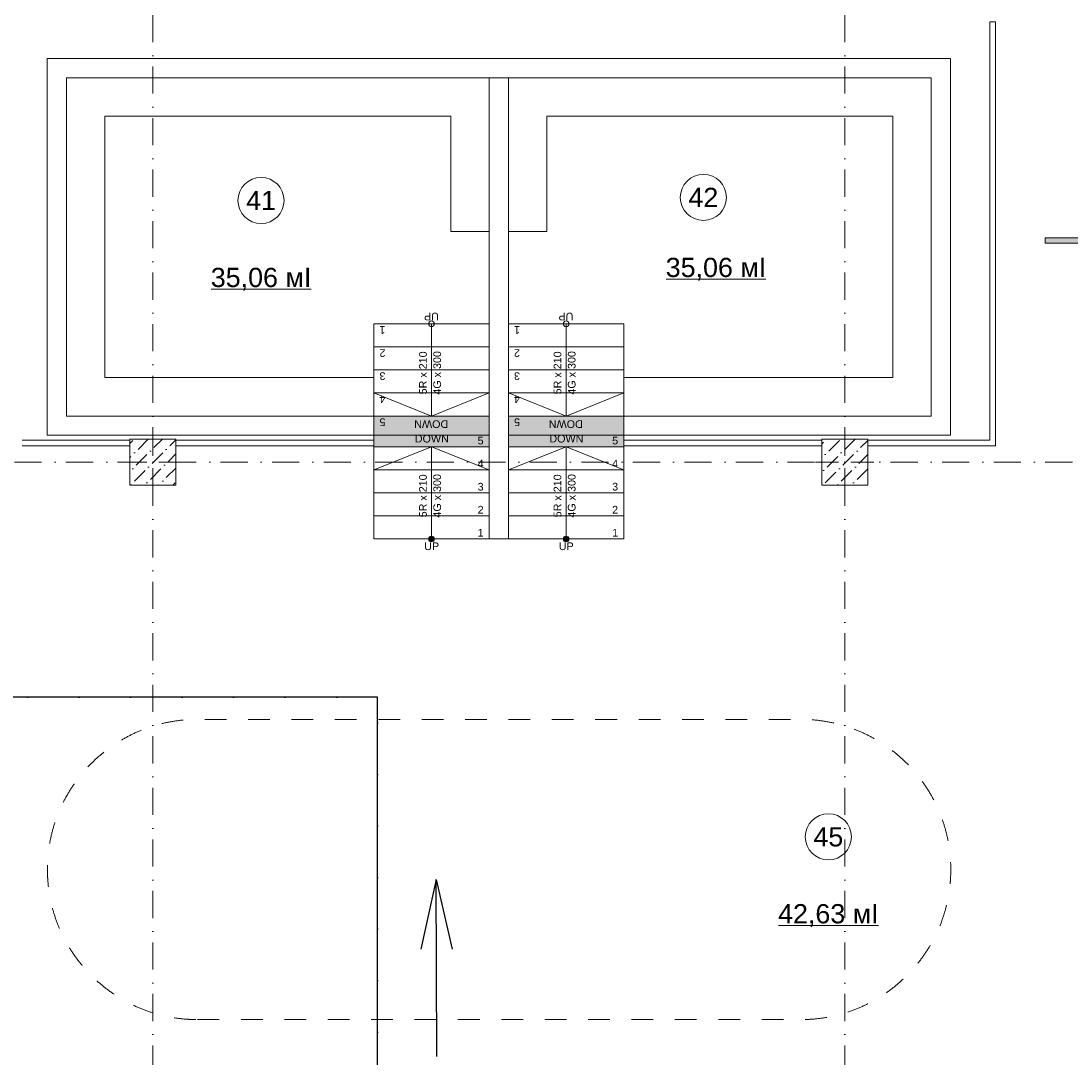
# Model space of a CAD drawing. Header units: millimetres. Extents: x -2890 to 117730, y -526 to 88572.
# Tile 29 of 65: x 30371 to 44029, y 54556 to 68036. Entities that reach past the tile are written whole.
import ezdxf

# ---------------------------------------------------------------- set-up
doc = ezdxf.new("R2010")
doc.units = ezdxf.units.MM
doc.header["$MEASUREMENT"] = 0
doc.set_wipeout_variables(frame=1)
for name, pattern in [('Wipeout_Contour', [1000, 0, -1000]), ('Штриховая', [564.444447, 282.222223, -282.222223]), ('Штрихпунктирная', [6.702778, 3.527778, -1.763889, 0, -1.411111])]:
    doc.linetypes.add(name, pattern=pattern)
for name, color, linetype in [('ВК_К1', 34, 'Continuous'), ('Конструктив - Колонны', 7, 'Continuous'), ('Конструктив - Лестницы в бассейны', 7, 'Continuous'), ('Конструктив - стены бассейнов жб нов', 7, 'Continuous'), ('Конструктив - Стены блок 100 нов', 7, 'Continuous'), ('Конструктив_Дно бассейна', 7, 'Continuous'), ('Маркер - Разрез бассейнов для макетов', 7, 'Continuous'), ('Маркер_Разрезы_Сечения уличных бань', 7, 'Continuous'), ('Элемент Модели - Зона', 7, 'Continuous'), ('Элемент Модели - Оси', 7, 'Continuous')]:
    doc.layers.add(name, color=color, linetype=linetype)
doc.styles.add('СГЕНЕРИР_СТИЛЬ_4', font='arial.ttf')
pattern_1 = [(45, (-30913.9, 8296), (-183.84776, 183.84776), [195, -65, 0, -65]), (45, (-30890.9, 8502.82), (-183.84776, 183.84776), [195, -65, 0, -65])]

msp = doc.modelspace()

# ---------------------------------------------------------------- hatches: boundary and pattern name
at = {"layer": 'Конструктив - Лестницы в бассейны', "linetype": 'Continuous', "lineweight": 20, "ltscale": 100}
for points in [[(35748.6, 61296, 1), (35673.6, 61296, 1)], [(37498.6, 61296, 1), (37423.6, 61296, 1)]]:
    msp.add_hatch(color=7, dxfattribs=at).paths.add_polyline_path(points)
at = {"layer": 'Маркер - Разрез бассейнов для макетов', "linetype": 'Continuous', "lineweight": 5, "ltscale": 100}
msp.add_hatch(color=7, dxfattribs=at).paths.add_polyline_path([(44691.2, 65214.8), (43691.2, 65214.8), (43691.2, 65144.8), (44691.2, 65144.8)])

# ---------------------------------------------------------------- linework, layer by layer
at = {"layer": 'ВК_К1', "ltscale": 100}
for p, q in [((35772.1, 56866.1), (35572.8, 55957.7)), ((35780, 54563.4), (35772.1, 56866.1)), ((35772.1, 56866.1), (35977.6, 55959.1))]:
    msp.add_line(p, q, dxfattribs=at)
at = {"layer": 'Конструктив - Лестницы в бассейны', "color": 7, "linetype": 'Continuous', "lineweight": 5, "ltscale": 100, "flags": 128}
for points in [[(35673.6, 64096, 1), (35748.6, 64096, 1)], [(37423.6, 64096, 1), (37498.6, 64096, 1)], [(35748.6, 61296, 1), (35673.6, 61296, 1)], [(37498.6, 61296, 1), (37423.6, 61296, 1)]]:
    msp.add_lwpolyline(points, format="xyb", close=True, dxfattribs=at)
at = {"layer": 'Конструктив_Дно бассейна', "color": 7, "linetype": 'Continuous', "lineweight": 15, "ltscale": 100, "flags": 128}
msp.add_lwpolyline([(42461.1, 62646), (42461.1, 67546), (30711.1, 67546), (30711.1, 62646)], close=True, dxfattribs=at)
at = {"layer": 'Маркер - Разрез бассейнов для макетов', "color": 7, "linetype": 'Continuous', "lineweight": 5, "ltscale": 100}
for p, q in [((43691.2, 65144.8), (43691.2, 65214.8)), ((43691.2, 65214.8), (44691.2, 65214.8)), ((44691.2, 65144.8), (43691.2, 65144.8))]:
    msp.add_line(p, q, dxfattribs=at)
at = {"layer": 'Маркер_Разрезы_Сечения уличных бань', "color": 7, "linetype": 'Continuous', "lineweight": 5, "ltscale": 100}
for p, q in [((34961.1, 64096), (34961.1, 63796)), ((35711.1, 64096), (35711.1, 63796)), ((37461.1, 64096), (37461.1, 63796)), ((38211.1, 63796), (38211.1, 64096)), ((34961.1, 63796), (34961.1, 63496)), ((35711.1, 63796), (35711.1, 63196)), ((37461.1, 63796), (37461.1, 63196)), ((38211.1, 63496), (38211.1, 63796)), ((34961.1, 63496), (34961.1, 63196)), ((38211.1, 63196), (38211.1, 63496)), ((35711.1, 63196), (35711.1, 62896)), ((37461.1, 63196), (37461.1, 62896)), ((36461.1, 62496), (34961.1, 62496)), ((34961.1, 62496), (34961.1, 61296)), ((36461.1, 62496), (34961.1, 62496)), ((34961.1, 62496), (34961.1, 62196)), ((35711.1, 62496), (34961.1, 62196)), ((35711.1, 62196), (35711.1, 62496)), ((36461.1, 62196), (35711.1, 62496)), ((36461.1, 61296), (36461.1, 62496)), ((36461.1, 62196), (36461.1, 62496)), ((38211.1, 62496), (36711.1, 62496)), ((36711.1, 62496), (36711.1, 61296)), ((38211.1, 62496), (36711.1, 62496)), ((36711.1, 62496), (36711.1, 62196)), ((37461.1, 62496), (36711.1, 62196)), ((37461.1, 62196), (37461.1, 62496)), ((38211.1, 62196), (37461.1, 62496)), ((38211.1, 61296), (38211.1, 62496)), ((38211.1, 62196), (38211.1, 62496)), ((36461.1, 62196), (34961.1, 62196)), ((34961.1, 62196), (34961.1, 61896)), ((34961.1, 62196), (36461.1, 62196)), ((35711.1, 61596), (35711.1, 62196)), ((36461.1, 61896), (36461.1, 62196)), ((38211.1, 62196), (36711.1, 62196)), ((36711.1, 62196), (36711.1, 61896)), ((36711.1, 62196), (38211.1, 62196)), ((37461.1, 61596), (37461.1, 62196)), ((38211.1, 61896), (38211.1, 62196)), ((36461.1, 61896), (34961.1, 61896)), ((34961.1, 61896), (34961.1, 61596)), ((34961.1, 61896), (36461.1, 61896)), ((36461.1, 61596), (36461.1, 61896)), ((38211.1, 61896), (36711.1, 61896)), ((36711.1, 61896), (36711.1, 61596)), ((36711.1, 61896), (38211.1, 61896)), ((38211.1, 61596), (38211.1, 61896)), ((36461.1, 61596), (34961.1, 61596)), ((34961.1, 61596), (34961.1, 61296)), ((34961.1, 61596), (36461.1, 61596)), ((35711.1, 61296), (35711.1, 61596)), ((36461.1, 61296), (36461.1, 61596)), ((38211.1, 61596), (36711.1, 61596)), ((36711.1, 61596), (36711.1, 61296)), ((36711.1, 61596), (38211.1, 61596)), ((37461.1, 61296), (37461.1, 61596)), ((38211.1, 61296), (38211.1, 61596)), ((34961.1, 61296), (36461.1, 61296)), ((34961.1, 61296), (36461.1, 61296)), ((36711.1, 61296), (38211.1, 61296)), ((36711.1, 61296), (38211.1, 61296))]:
    msp.add_line(p, q, dxfattribs=at)
at = {"layer": 'Элемент Модели - Зона', "color": 7, "linetype": 'Continuous', "lineweight": 0, "ltscale": 100}
for p, q in [((38760.9, 64677.2), (40061.5, 64677.2)), ((32843.3, 64546.7), (34143.9, 64546.7)), ((40222.4, 56267.8), (41523, 56267.8))]:
    msp.add_line(p, q, dxfattribs=at)
at = {"layer": 'Элемент Модели - Зона', "color": 7, "linetype": 'Continuous', "lineweight": 0, "ltscale": 100, "flags": 128}
for points in [[(33793.6, 65700.3, 1), (33193.6, 65700.3, 1)], [(39546.8, 65740.8, 1), (38946.8, 65740.8, 1)], [(41172.7, 57421.3, 1), (40572.7, 57421.3, 1)]]:
    msp.add_lwpolyline(points, format="xyb", close=True, dxfattribs=at)
at = {"layer": 'Элемент Модели - Зона', "color": 253, "linetype": 'Штриховая', "lineweight": 15, "flags": 128}
msp.add_lwpolyline([(32668.4, 55042.6), (40511.7, 55042.6, 1), (40511.7, 58949.4), (32668.4, 58949.4, 1)], format="xyb", close=True, dxfattribs=at)

# ---------------------------------------------------------------- texts
at = {"color": 7, "linetype": 'Continuous', "lineweight": 5, "ltscale": 100, "char_height": 100, "style": 'СГЕНЕРИР_СТИЛЬ_4'}
for s, insert, attachment_point, rotation in [('\\A1;UP', (35806.2, 64191.1), 4, 180), ('\\A1;UP', (37556.2, 64191.1), 4, 180), ('\\A1;1', (35112, 64015.3), 4, 180), ('\\A1;1', (36862, 64015.3), 4, 180), ('\\A1;2', (35112, 63715.3), 4, 180), ('\\A1;\\pt0,71;5R x 210{\\H0.66x;\\S^  ;\\S^  ;\\S^  ;}', (35678.4, 63496), 8, 90), ('\\A1;\\pt0,71;4G x 300{\\H0.66x;\\S^  ;\\S^  ;\\S^  ;}', (35733.9, 63496), 2, 90), ('\\A1;2', (36862, 63715.3), 4, 180), ('\\A1;\\pt0,71;5R x 210{\\H0.66x;\\S^  ;\\S^  ;\\S^  ;}', (37428.5, 63496), 8, 90), ('\\A1;\\pt0,71;4G x 300{\\H0.66x;\\S^  ;\\S^  ;\\S^  ;}', (37484, 63496), 2, 90), ('\\A1;3', (35112, 63416.1), 4, 180), ('\\A1;3', (36862, 63416.1), 4, 180), ('\\A1;4', (35112, 63115.3), 4, 180), ('\\A1;4', (36862, 63115.3), 4, 180), ('\\A1;5', (35112, 62816.1), 4, 180), ('\\A1;DOWN', (35928.2, 62791.1), 4, 180), ('\\A1;5', (36862, 62816.1), 4, 180), ('\\A1;DOWN', (37678.3, 62791.1), 4, 180), ('\\A1;\\pt0,71;5R x 210{\\H0.66x;\\S^  ;\\S^  ;\\S^  ;}', (35678.5, 61896), 8, 90), ('\\A1;\\pt0,71;4G x 300{\\H0.66x;\\S^  ;\\S^  ;\\S^  ;}', (35734, 61896), 2, 90), ('\\A1;\\pt0,71;5R x 210{\\H0.66x;\\S^  ;\\S^  ;\\S^  ;}', (37428.5, 61896), 8, 90), ('\\A1;\\pt0,71;4G x 300{\\H0.66x;\\S^  ;\\S^  ;\\S^  ;}', (37484, 61896), 2, 90)]:
    msp.add_mtext(s, dxfattribs=dict(at, insert=insert, attachment_point=attachment_point, rotation=rotation))
at = {"color": 7, "linetype": 'Continuous', "lineweight": 5, "ltscale": 100, "char_height": 100, "attachment_point": 4, "style": 'СГЕНЕРИР_СТИЛЬ_4'}
for s, insert in [('\\A1;DOWN', (35494, 62600.9)), ('\\A1;5', (36310.3, 62575.9)), ('\\A1;DOWN', (37244, 62600.9)), ('\\A1;5', (38060.3, 62575.9)), ('\\A1;4', (36310.3, 62276.7)), ('\\A1;4', (38060.3, 62276.7)), ('\\A1;3', (36310.3, 61975.8)), ('\\A1;3', (38060.3, 61975.8)), ('\\A1;2', (36310.3, 61676.7)), ('\\A1;2', (38060.3, 61676.7)), ('\\A1;1', (36310.3, 61376.7)), ('\\A1;1', (38060.3, 61376.7)), ('\\A1;UP', (35616.1, 61200.9)), ('\\A1;UP', (37366.1, 61200.9))]:
    msp.add_mtext(s, dxfattribs=dict(at, insert=insert))
at = {"layer": 'Элемент Модели - Зона', "color": 7, "linetype": 'Continuous', "lineweight": 0, "ltscale": 100, "char_height": 250, "attachment_point": 5, "style": 'СГЕНЕРИР_СТИЛЬ_4'}
for s, insert in [('\\A1;42', (39246.8, 65740.8)), ('\\A1;41', (33493.6, 65700.3)), ('\\A1;35,06 мІ', (39411.2, 64806.5)), ('\\A1;35,06 мІ', (33493.6, 64676)), ('\\A1;45', (40872.7, 57419.3)), ('\\A1;42,63 мІ', (40872.7, 56397.1))]:
    msp.add_mtext(s, dxfattribs=dict(at, insert=insert))

# ---------------------------------------------------------------- wipeouts: each hides what was drawn before it
at = {"color": 254, "linetype": 'Wipeout_Contour', "lineweight": 0, "ltscale": 100}
msp.add_wipeout([(42973.6, 62508.5), (43048.6, 62508.5), (42973.6, 62583.5)], dxfattribs=at).dxf.layer = 'Конструктив - Стены блок 100 нов'

# ---------------------------------------------------------------- next in the draw order: wipeouts: each hides what was drawn before it
for points, layer in [([(30961.1, 67296), (30711.1, 67546), (30711.1, 67296)], 'Конструктив - стены бассейнов жб нов'), ([(42211.1, 67296), (42461.1, 67296), (42461.1, 67546)], 'Конструктив - стены бассейнов жб нов'), ([(36461.1, 67296), (36461.1, 61296), (36711.1, 61296), (36711.1, 67296)], 'Конструктив - стены бассейнов жб нов'), ([(30961.1, 62896), (30711.1, 62646), (30961.1, 62646)], 'Конструктив - стены бассейнов жб нов'), ([(42211.1, 62646), (42461.1, 62646), (42211.1, 62896)], 'Конструктив - стены бассейнов жб нов'), ([(42973.6, 62583.5), (43048.6, 62508.5), (43048.6, 62583.5)], 'Конструктив - Стены блок 100 нов')]:
    msp.add_wipeout(points, dxfattribs=at).dxf.layer = layer

# ---------------------------------------------------------------- next in the draw order: linework, layer by layer
at = {"layer": 'Конструктив - стены бассейнов жб нов', "color": 7, "linetype": 'Continuous', "lineweight": 15, "ltscale": 100, "flags": 128}
for points in [[(36461.1, 67296), (36461.1, 61296)], [(36711.1, 67296), (36461.1, 67296)], [(36711.1, 61296), (36711.1, 67296)], [(36711.1, 61296), (36461.1, 61296)]]:
    msp.add_lwpolyline(points, dxfattribs=at)
at = {"layer": 'Маркер_Разрезы_Сечения уличных бань', "color": 7, "linetype": 'Continuous', "lineweight": 5, "ltscale": 100}
for p, q in [((36461.1, 64096), (34961.1, 64096)), ((36461.1, 64096), (34961.1, 64096)), ((36461.1, 62896), (36461.1, 64096)), ((36461.1, 63796), (36461.1, 64096)), ((38211.1, 64096), (36711.1, 64096)), ((36711.1, 64096), (36711.1, 62896)), ((38211.1, 64096), (36711.1, 64096)), ((36711.1, 64096), (36711.1, 63796)), ((34961.1, 63796), (36461.1, 63796)), ((36461.1, 63796), (34961.1, 63796)), ((36461.1, 63496), (36461.1, 63796)), ((36711.1, 63796), (38211.1, 63796)), ((38211.1, 63796), (36711.1, 63796)), ((36711.1, 63796), (36711.1, 63496)), ((34961.1, 63496), (36461.1, 63496)), ((36461.1, 63496), (34961.1, 63496)), ((36461.1, 63196), (36461.1, 63496)), ((36711.1, 63496), (38211.1, 63496)), ((38211.1, 63496), (36711.1, 63496)), ((36711.1, 63496), (36711.1, 63196)), ((34961.1, 63196), (36461.1, 63196)), ((36461.1, 63196), (34961.1, 63196)), ((35711.1, 62896), (36461.1, 63196)), ((36461.1, 62896), (36461.1, 63196)), ((36711.1, 63196), (38211.1, 63196)), ((38211.1, 63196), (36711.1, 63196)), ((36711.1, 63196), (36711.1, 62896)), ((36711.1, 63196), (37461.1, 62896))]:
    msp.add_line(p, q, dxfattribs=at)
at = {"layer": 'Элемент Модели - Оси', "color": 7, "linetype": 'Штрихпунктирная', "lineweight": 15, "ltscale": 100}
msp.add_line((3470.8, 62296), (114954, 62296), dxfattribs=at)

# ---------------------------------------------------------------- next in the draw order: wipeouts: each hides what was drawn before it
at = {"color": 254, "linetype": 'Wipeout_Contour', "lineweight": 0, "ltscale": 100}
for points, layer in [([(42211.1, 67296), (42461.1, 67546), (42211.1, 67546)], 'Конструктив - стены бассейнов жб нов'), ([(42211.1, 62896), (42461.1, 62646), (42461.1, 62896)], 'Конструктив - стены бассейнов жб нов'), ([(43048.6, 62583.5), (43048.6, 68026), (42973.6, 68026), (42973.6, 62583.5)], 'Конструктив - Стены блок 100 нов')]:
    msp.add_wipeout(points, dxfattribs=at).dxf.layer = layer

# ---------------------------------------------------------------- next in the draw order: linework, layer by layer
at = {"layer": 'Конструктив - стены бассейнов жб нов', "color": 7, "linetype": 'Continuous', "lineweight": 15, "ltscale": 100, "flags": 128}
for points in [[(42461.1, 67546), (42461.1, 67296)], [(42461.1, 62646), (42211.1, 62646)]]:
    msp.add_lwpolyline(points, dxfattribs=at)
at = {"layer": 'Конструктив - Стены блок 100 нов', "color": 7, "linetype": 'Continuous', "lineweight": 15, "ltscale": 100}
for p, q in [((42973.6, 68026), (42973.6, 62583.5)), ((43048.6, 62583.5), (43048.6, 68026)), ((43048.6, 62508.5), (43048.6, 62583.5))]:
    msp.add_line(p, q, dxfattribs=at)
at = {"layer": 'Конструктив - Стены блок 100 нов', "color": 7, "linetype": 'Continuous', "lineweight": 15, "ltscale": 100, "flags": 128}
msp.add_lwpolyline([(43048.6, 68026), (42973.6, 68026)], dxfattribs=at)

# ---------------------------------------------------------------- next in the draw order: wipeouts: each hides what was drawn before it
at = {"color": 254, "linetype": 'Wipeout_Contour', "lineweight": 0, "ltscale": 100}
msp.add_wipeout([(30961.1, 67296), (42211.1, 67296), (42211.1, 67546), (30961.1, 67546)], dxfattribs=at).dxf.layer = 'Конструктив - стены бассейнов жб нов'

# ---------------------------------------------------------------- next in the draw order: wipeouts: each hides what was drawn before it
msp.add_wipeout([(30961.1, 67546), (30711.1, 67546), (30961.1, 67296)], dxfattribs=at).dxf.layer = 'Конструктив - стены бассейнов жб нов'

# ---------------------------------------------------------------- next in the draw order: linework, layer by layer
at = {"layer": 'Конструктив - стены бассейнов жб нов', "color": 7, "linetype": 'Continuous', "lineweight": 15, "ltscale": 100, "flags": 128}
for points in [[(30711.1, 67546), (30711.1, 67296)], [(42461.1, 67546), (30711.1, 67546)], [(30961.1, 67296), (42211.1, 67296)]]:
    msp.add_lwpolyline(points, dxfattribs=at)

# ---------------------------------------------------------------- next in the draw order: wipeouts: each hides what was drawn before it
at = {"color": 254, "linetype": 'Wipeout_Contour', "lineweight": 0, "ltscale": 100}
for points in [[(30961.1, 62896), (30961.1, 67296), (30711.1, 67296), (30711.1, 62896)], [(42211.1, 67296), (42211.1, 62896), (42461.1, 62896), (42461.1, 67296)]]:
    msp.add_wipeout(points, dxfattribs=at).dxf.layer = 'Конструктив - стены бассейнов жб нов'

# ---------------------------------------------------------------- next in the draw order: linework, layer by layer
at = {"layer": 'Конструктив - стены бассейнов жб нов', "color": 7, "linetype": 'Continuous', "lineweight": 15, "ltscale": 100, "flags": 128}
for points in [[(42211.1, 67296), (42211.1, 62896)], [(42461.1, 62646), (42461.1, 67296)]]:
    msp.add_lwpolyline(points, dxfattribs=at)

# ---------------------------------------------------------------- next in the draw order: wipeouts: each hides what was drawn before it
at = {"color": 254, "linetype": 'Wipeout_Contour', "lineweight": 0, "ltscale": 100}
msp.add_wipeout([(30711.1, 62896), (30711.1, 62646), (30961.1, 62896)], dxfattribs=at).dxf.layer = 'Конструктив - стены бассейнов жб нов'

# ---------------------------------------------------------------- next in the draw order: linework, layer by layer
at = {"layer": 'Конструктив - стены бассейнов жб нов', "color": 7, "linetype": 'Continuous', "lineweight": 15, "ltscale": 100, "flags": 128}
for points in [[(30711.1, 67296), (30711.1, 62646)], [(30961.1, 62896), (30961.1, 67296)], [(30711.1, 62646), (30961.1, 62646)]]:
    msp.add_lwpolyline(points, dxfattribs=at)

# ---------------------------------------------------------------- next in the draw order: wipeouts: each hides what was drawn before it
at = {"color": 254, "linetype": 'Wipeout_Contour', "lineweight": 0, "ltscale": 100}
msp.add_wipeout([(42211.1, 62896), (38211.1, 62896), (38211.1, 62646), (42211.1, 62646)], dxfattribs=at).dxf.layer = 'Конструктив - стены бассейнов жб нов'

# ---------------------------------------------------------------- next in the draw order: linework, layer by layer
at = {"layer": 'Конструктив - Лестницы в бассейны', "color": 7, "linetype": 'Continuous', "lineweight": 5, "ltscale": 100, "flags": 128}
msp.add_lwpolyline([(36711.1, 67296), (42211.1, 67296), (42211.1, 62896), (38211.1, 62896), (38211.1, 63396), (41711.1, 63396), (41711.1, 66796), (37211.1, 66796), (37211.1, 65296), (36711.1, 65296)], close=True, dxfattribs=at)
at = {"layer": 'Конструктив - стены бассейнов жб нов', "color": 7, "linetype": 'Continuous', "lineweight": 15, "ltscale": 100, "flags": 128}
for points in [[(42211.1, 62896), (38211.1, 62896)], [(38211.1, 62646), (38211.1, 62896)], [(38211.1, 62646), (42211.1, 62646)]]:
    msp.add_lwpolyline(points, dxfattribs=at)
at = {"layer": 'Маркер_Разрезы_Сечения уличных бань', "color": 7, "linetype": 'Continuous', "lineweight": 5, "ltscale": 100}
for p, q in [((38211.1, 62896), (38211.1, 64096)), ((37461.1, 62896), (38211.1, 63196)), ((38211.1, 62896), (38211.1, 63196)), ((36711.1, 62896), (38211.1, 62896)), ((36711.1, 62896), (38211.1, 62896))]:
    msp.add_line(p, q, dxfattribs=at)
at = {"layer": 'Элемент Модели - Оси', "color": 7, "linetype": 'Штрихпунктирная', "lineweight": 15, "ltscale": 100}
msp.add_line((41086.1, 82191.7), (41086.1, 15620.8), dxfattribs=at)

# ---------------------------------------------------------------- next in the draw order: wipeouts: each hides what was drawn before it
at = {"color": 254, "linetype": 'Wipeout_Contour', "lineweight": 0, "ltscale": 100}
msp.add_wipeout([(30961.1, 62646), (34961.1, 62646), (34961.1, 62896), (30961.1, 62896)], dxfattribs=at).dxf.layer = 'Конструктив - стены бассейнов жб нов'

# ---------------------------------------------------------------- next in the draw order: linework, layer by layer
at = {"layer": 'Конструктив - Лестницы в бассейны', "color": 7, "linetype": 'Continuous', "lineweight": 5, "ltscale": 100, "flags": 128}
msp.add_lwpolyline([(36461.1, 67296), (30961.1, 67296), (30961.1, 62896), (34961.1, 62896), (34961.1, 63396), (31461.1, 63396), (31461.1, 66796), (35961.1, 66796), (35961.1, 65296), (36461.1, 65296)], close=True, dxfattribs=at)
at = {"layer": 'Конструктив - стены бассейнов жб нов', "color": 7, "linetype": 'Continuous', "lineweight": 15, "ltscale": 100, "flags": 128}
for points in [[(34961.1, 62896), (30961.1, 62896)], [(34961.1, 62646), (34961.1, 62896)], [(30961.1, 62646), (34961.1, 62646)]]:
    msp.add_lwpolyline(points, dxfattribs=at)
at = {"layer": 'Маркер_Разрезы_Сечения уличных бань', "color": 7, "linetype": 'Continuous', "lineweight": 5, "ltscale": 100}
for p, q in [((34961.1, 64096), (34961.1, 62896)), ((34961.1, 63196), (34961.1, 62896)), ((34961.1, 63196), (35711.1, 62896)), ((34961.1, 62896), (36461.1, 62896)), ((34961.1, 62896), (36461.1, 62896))]:
    msp.add_line(p, q, dxfattribs=at)
at = {"layer": 'Элемент Модели - Оси', "color": 7, "linetype": 'Штрихпунктирная', "lineweight": 15, "ltscale": 100}
msp.add_line((32086.1, 82191.7), (32086.1, 15620.8), dxfattribs=at)

# ---------------------------------------------------------------- next in the draw order: wipeouts: each hides what was drawn before it
at = {"color": 254, "linetype": 'Wipeout_Contour', "lineweight": 0, "ltscale": 100}
for points in [[(38211.1, 62583.5), (38211.1, 62508.5), (40786.2, 62508.5), (40786.2, 62583.5)], [(41386.2, 62583.5), (41386.2, 62508.5), (42973.6, 62508.5), (42973.6, 62583.5)]]:
    msp.add_wipeout(points, dxfattribs=at).dxf.layer = 'Конструктив - Стены блок 100 нов'

# ---------------------------------------------------------------- next in the draw order: hatches: boundary and pattern name
at = {"layer": 'Конструктив - Лестницы в бассейны', "linetype": 'Continuous', "lineweight": 0, "ltscale": 100}
msp.add_hatch(color=255, dxfattribs=at).paths.add_polyline_path([(36711.1, 62896), (36711.1, 62496), (38211.2, 62496), (38211.2, 62896)])

# ---------------------------------------------------------------- next in the draw order: linework, layer by layer
at = {"layer": 'Конструктив - Лестницы в бассейны', "color": 7, "linetype": 'Continuous', "lineweight": 5, "ltscale": 100, "flags": 128}
msp.add_lwpolyline([(36711.1, 62896), (36711.1, 62496), (38211.2, 62496), (38211.2, 62896)], close=True, dxfattribs=at)
at = {"layer": 'Конструктив - Стены блок 100 нов', "color": 7, "linetype": 'Continuous', "lineweight": 15, "ltscale": 100}
for p, q in [((40786.2, 62583.5), (38211.1, 62583.5)), ((42973.6, 62583.5), (41386.2, 62583.5)), ((38211.1, 62508.5), (40786.2, 62508.5)), ((41386.2, 62508.5), (42973.6, 62508.5)), ((42973.6, 62508.5), (43048.6, 62508.5))]:
    msp.add_line(p, q, dxfattribs=at)
at = {"layer": 'Конструктив - Стены блок 100 нов', "color": 7, "linetype": 'Continuous', "lineweight": 15, "ltscale": 100, "flags": 128}
msp.add_lwpolyline([(38211.1, 62508.5), (38211.1, 62583.5)], dxfattribs=at)

# ---------------------------------------------------------------- next in the draw order: wipeouts: each hides what was drawn before it
at = {"color": 254, "linetype": 'Wipeout_Contour', "lineweight": 0, "ltscale": 100}
for points in [[(30386.1, 62508.5), (31786.1, 62508.5), (31786.1, 62583.5), (30386.1, 62583.5)], [(32386.1, 62508.5), (34961.1, 62508.5), (34961.1, 62583.5), (32386.1, 62583.5)]]:
    msp.add_wipeout(points, dxfattribs=at).dxf.layer = 'Конструктив - Стены блок 100 нов'

# ---------------------------------------------------------------- next in the draw order: hatches: boundary and pattern name
at = {"layer": 'Конструктив - Лестницы в бассейны', "linetype": 'Continuous', "lineweight": 0, "ltscale": 100}
msp.add_hatch(color=255, dxfattribs=at).paths.add_polyline_path([(34961.1, 62896), (34961.1, 62496), (36461.1, 62496), (36461.1, 62896)])

# ---------------------------------------------------------------- next in the draw order: linework, layer by layer
at = {"layer": 'Конструктив - Лестницы в бассейны', "color": 7, "linetype": 'Continuous', "lineweight": 5, "ltscale": 100, "flags": 128}
msp.add_lwpolyline([(34961.1, 62896), (34961.1, 62496), (36461.1, 62496), (36461.1, 62896)], close=True, dxfattribs=at)
at = {"layer": 'Конструктив - Стены блок 100 нов', "color": 7, "linetype": 'Continuous', "lineweight": 15, "ltscale": 100}
for p, q in [((31786.1, 62583.5), (30386.1, 62583.5)), ((34961.1, 62583.5), (32386.1, 62583.5)), ((30386.1, 62508.5), (31786.1, 62508.5)), ((32386.1, 62508.5), (34961.1, 62508.5))]:
    msp.add_line(p, q, dxfattribs=at)
at = {"layer": 'Конструктив - Стены блок 100 нов', "color": 7, "linetype": 'Continuous', "lineweight": 15, "ltscale": 100, "flags": 128}
msp.add_lwpolyline([(34961.1, 62508.5), (34961.1, 62583.5)], dxfattribs=at)

# ---------------------------------------------------------------- next in the draw order: wipeouts: each hides what was drawn before it
at = {"color": 254, "linetype": 'Wipeout_Contour', "lineweight": 0, "ltscale": 100}
msp.add_wipeout([(40786.2, 61996), (41386.2, 61996), (41386.2, 62596), (40786.2, 62596)], dxfattribs=at).dxf.layer = 'Конструктив - Колонны'

# ---------------------------------------------------------------- next in the draw order: hatches: boundary and pattern name
at = {"layer": 'Конструктив - Колонны', "linetype": 'Continuous', "lineweight": 15, "ltscale": 100}
h = msp.add_hatch(dxfattribs=at)
h.set_pattern_fill('БЕТОН_01_0006', scale=100, style=0, pattern_type=2)
h.set_pattern_definition(pattern_1)
h.paths.add_polyline_path([(40786.2, 61996), (41386.2, 61996), (41386.2, 62596), (40786.2, 62596)])

# ---------------------------------------------------------------- next in the draw order: linework, layer by layer
at = {"layer": 'Конструктив - Колонны', "color": 7, "linetype": 'Continuous', "lineweight": 0, "ltscale": 100}
for p, q in [((41086.2, 62376), (41086.2, 62676)), ((41006.2, 62296), (40706.2, 62296)), ((41166.2, 62296), (41466.2, 62296)), ((41086.2, 62216), (41086.2, 61916))]:
    msp.add_line(p, q, dxfattribs=at)
at = {"layer": 'Конструктив - Колонны', "color": 7, "linetype": 'Continuous', "lineweight": 15, "ltscale": 100, "flags": 128}
msp.add_lwpolyline([(40786.2, 61996), (41386.2, 61996), (41386.2, 62596), (40786.2, 62596)], close=True, dxfattribs=at)
at = {"layer": 'Конструктив - Колонны', "color": 7, "linetype": 'Continuous', "lineweight": 0, "ltscale": 100}
msp.add_point((41086.2, 62296), dxfattribs=at)

# ---------------------------------------------------------------- next in the draw order: wipeouts: each hides what was drawn before it
at = {"color": 254, "linetype": 'Wipeout_Contour', "lineweight": 0, "ltscale": 100}
msp.add_wipeout([(31786.1, 61996), (32386.1, 61996), (32386.1, 62596), (31786.1, 62596)], dxfattribs=at).dxf.layer = 'Конструктив - Колонны'

# ---------------------------------------------------------------- next in the draw order: hatches: boundary and pattern name
at = {"layer": 'Конструктив - Колонны', "linetype": 'Continuous', "lineweight": 15, "ltscale": 100}
h = msp.add_hatch(dxfattribs=at)
h.set_pattern_fill('БЕТОН_01_0006', scale=100, style=0, pattern_type=2)
h.set_pattern_definition(pattern_1)
h.paths.add_polyline_path([(31786.1, 61996), (32386.1, 61996), (32386.1, 62596), (31786.1, 62596)])

# ---------------------------------------------------------------- next in the draw order: linework, layer by layer
at = {"layer": 'ВК_К1', "ltscale": 100}
msp.add_lwpolyline([(35006.7, 44296), (35006.7, 59239.6), (25774.3, 59239.6), (25774.3, 78901.5), (22681.5, 78901.5), (22686.1, 80146)], dxfattribs=at)
at = {"layer": 'ВК_К1', "linetype": 'Штрихпунктирная', "ltscale": 100}
msp.add_lwpolyline([(35006.7, 44296), (35006.7, 59239.6), (25774.3, 59239.6), (25774.3, 77166.1)], dxfattribs=at)
at = {"layer": 'Конструктив - Колонны', "color": 7, "linetype": 'Continuous', "lineweight": 0, "ltscale": 100}
for p, q in [((32086.1, 62376), (32086.1, 62676)), ((32006.1, 62296), (31706.1, 62296)), ((32166.1, 62296), (32466.1, 62296)), ((32086.1, 62216), (32086.1, 61916))]:
    msp.add_line(p, q, dxfattribs=at)
at = {"layer": 'Конструктив - Колонны', "color": 7, "linetype": 'Continuous', "lineweight": 15, "ltscale": 100, "flags": 128}
msp.add_lwpolyline([(31786.1, 61996), (32386.1, 61996), (32386.1, 62596), (31786.1, 62596)], close=True, dxfattribs=at)
at = {"layer": 'Конструктив - Колонны', "color": 7, "linetype": 'Continuous', "lineweight": 0, "ltscale": 100}
msp.add_point((32086.1, 62296), dxfattribs=at)

doc.saveas('drawing.dxf')
